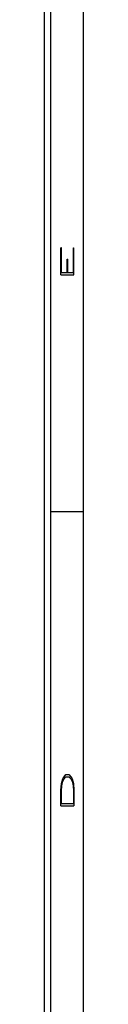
# Model space of a CAD drawing. Header units: inches. Extents: x -57.7 to -21.7, y -3.8 to 19.3.
# Tile 69 of 70: x -22.676 to -22.376, y 7.976 to 15.508. Entities that reach past the tile are written whole.
import ezdxf

# ---------------------------------------------------------------- set-up
doc = ezdxf.new("R2010")
doc.units = ezdxf.units.IN
doc.header["$LTSCALE"] = 0.5
doc.header["$MEASUREMENT"] = 0
doc.layers.add('SID-M-D', color=42, linetype='Continuous')
doc.layers.add('SID-M-S', color=105, linetype='Continuous')
doc.styles.add('R', font='ROMAND.SHX')

# ---------------------------------------------------------------- blocks, each defined once
blk = doc.blocks.new('*U88')
at = {"layer": 'SID-M-S'}
for p, q in [((0.25, 0), (0.25, 22)), ((0.3, 0), (0.3, 22)), ((0.55, 0), (0.55, 22)), ((0.3, 15), (0.55, 15))]:
    blk.add_line(p, q, dxfattribs=at)
at = {"layer": 'SID-M-D', "style": 'R', "width": 4}
for s, p in [('E', (0.4762, 16.7428)), ('D', (0.4762, 12.6806))]:
    blk.add_text(s, height=0.1, rotation=90, dxfattribs=at).set_placement(p)

msp = doc.modelspace()

# ---------------------------------------------------------------- block references
at = {"layer": 'SID-M-D'}
msp.add_blockref('*U88', (-22.92592, -3.25526), dxfattribs=at)

doc.saveas('drawing.dxf')
